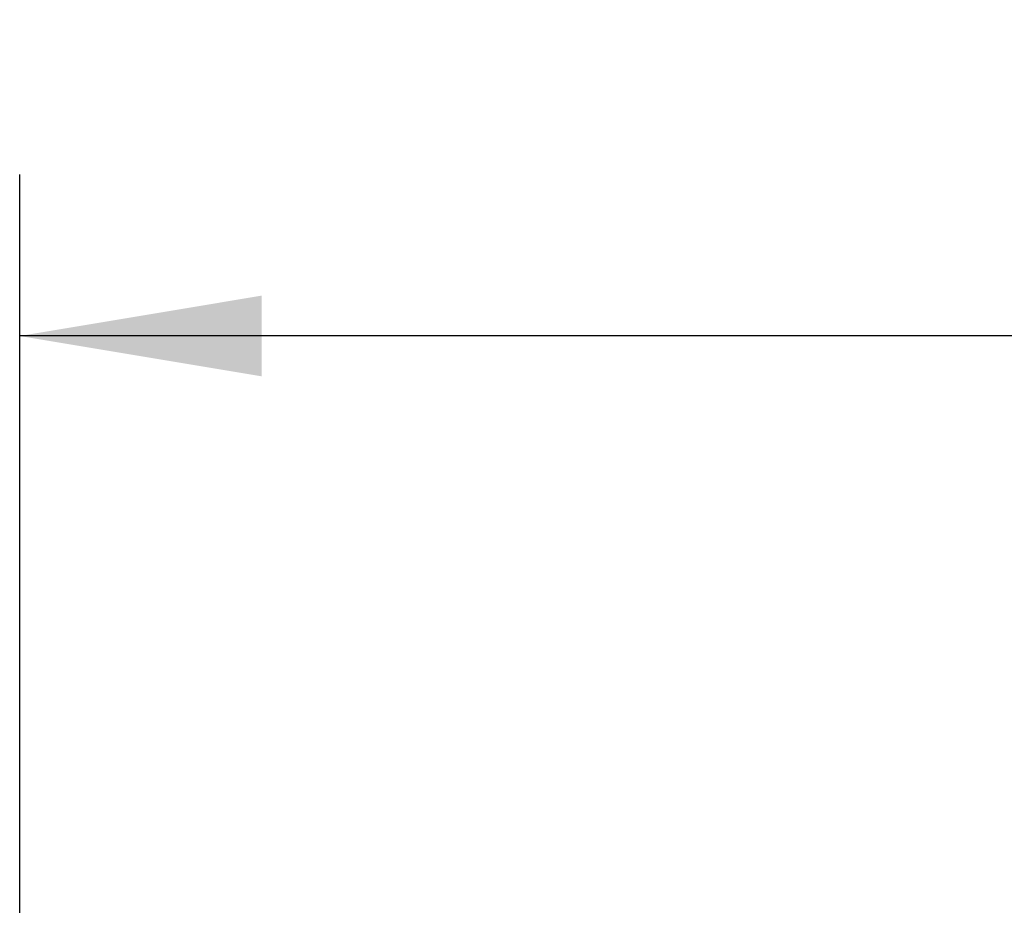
# Model space of a CAD drawing. Header units: millimetres. Extents: x 0 to 420, y 0 to 297.
# Tile 8 of 14: x 60 to 72, y 224 to 235. Entities that reach past the tile are written whole.
import ezdxf

# ---------------------------------------------------------------- set-up
doc = ezdxf.new("R2010")
doc.units = ezdxf.units.MM
doc.layers.add('QUOTE', color=174, linetype='Continuous')
doc.styles.add('SLDTEXTSTYLE3', font='TXT', dxfattribs={"width": 0.75})
doc.dimstyles.new('SLDDIMSTYLE0', dxfattribs={"dimtxt": 3, "dimasz": 3, "dimexe": 0, "dimexo": 0.0625, "dimgap": 0.75, "dimtad": 1, "dimlfac": 7.554642, "dimrnd": 1e-09, "dimzin": 12, "dimdsep": 46, "dimtxsty": 'SLDTEXTSTYLE3', "dimsah": 1, "dimcen": 0.09, "dimadec": 0, "dimazin": 3, "dimtfac": 1, "dimtdec": 3, "dimtofl": 0, "dimtmove": 0, "dimatfit": 3, "dimfxl": 0, "dimfrac": 2, "dimtolj": 1, "dimtzin": 12, "dimarcsym": 0})

# ---------------------------------------------------------------- blocks, each defined once
blk = doc.blocks.new('_D')
at = {"layer": 'QUOTE'}
for p, q in [((59.553, 219), (59.553, 233.462)), ((218.396, 219), (218.396, 233.462)), ((218.396, 231.462), (59.553, 231.462))]:
    blk.add_line(p, q, dxfattribs=at)
for points in [[(59.553, 231.462), (62.553, 230.962), (62.553, 231.962)], [(218.396, 231.462), (215.396, 231.962), (215.396, 230.962)]]:
    blk.add_solid(points, dxfattribs=at)
at = {"layer": 'QUOTE', "insert": (134.541, 235.33), "char_height": 3, "attachment_point": 1, "style": 'SLDTEXTSTYLE3'}
blk.add_mtext('1200', dxfattribs=at)

msp = doc.modelspace()

# ---------------------------------------------------------------- dimensions: what is measured, and where the dimension line sits
at = {"layer": 'QUOTE'}
dim = msp.add_linear_dim(base=(59.5531, 231.4624), p1=(218.3958, 217), p2=(59.5531, 217), dimstyle='SLDDIMSTYLE0', dxfattribs=at)
dim.commit()
dim.dimension.update_dxf_attribs({"geometry": '_D', "text_midpoint": (138.9744, 231.4624), "dimtype": 160})

doc.saveas('drawing.dxf')
